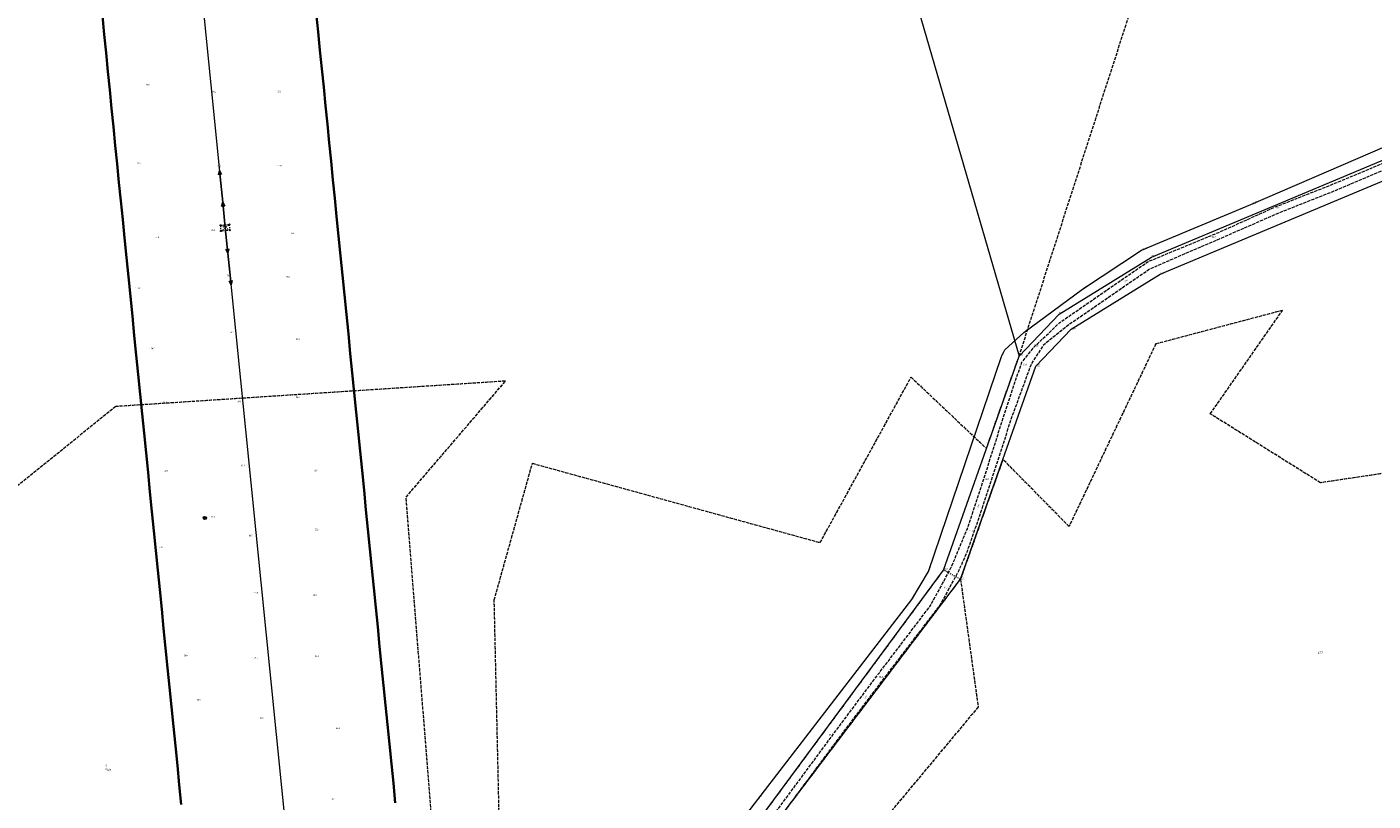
# Model space of a CAD drawing. Header units: metres. Extents: x 6524698 to 6533081, y 5883213 to 5896811.
# Tile 71 of 131: x 6528569 to 6529200, y 5890438 to 5890801. Entities that reach past the tile are written whole.
import ezdxf
from ezdxf.enums import TextEntityAlignment as Align

# ---------------------------------------------------------------- set-up
doc = ezdxf.new("R2010")
doc.units = ezdxf.units.M
for name, pattern in [('mapa zasadnicza$0$1.5_0.5', [2, 1.5, -0.5]), ('mapa zasadnicza$0$219-500', [0]), ('mapa zasadnicza$0$egkk-500', [2, 1.5, -0.5]), ('mapa zasadnicza$0$egug-500', [1, 0.5, -0.5]), ('mapa zasadnicza$0$suep_wn_500', [0]), ('mapa zasadnicza$0$supp_500', [1, 0.5, -0.5])]:
    doc.linetypes.add(name, pattern=pattern)
for name, color, linetype in [('mapa zasadnicza$0$000 Inne (niezydentyfikowane)', 7, 'Continuous'), ('mapa zasadnicza$0$203-punkt graniczny', 7, 'Continuous'), ('mapa zasadnicza$0$203-punkt graniczny-Atr103', 7, 'Continuous'), ('mapa zasadnicza$0$203-punkt graniczny-Atr104', 7, 'Continuous'), ('mapa zasadnicza$0$209-oznaczenie konturu klasyfikacyjnego', 7, 'Continuous'), ('mapa zasadnicza$0$210-oznaczenie konturu użytku gruntowego', 7, 'Continuous'), ('mapa zasadnicza$0$211-numer działki ewidencyjnej', 7, 'Continuous'), ('mapa zasadnicza$0$217-kontur klasyfikacyjny', 7, 'Continuous'), ('mapa zasadnicza$0$218-kontur użytku gruntowego', 7, 'Continuous'), ('mapa zasadnicza$0$219-działka ewidencyjna', 7, 'Continuous'), ('mapa zasadnicza$0$jezdnia', 7, 'Continuous'), ('mapa zasadnicza$0$jezdnia-Atr17', 7, 'Continuous'), ('mapa zasadnicza$0$pikieta naturalna', 7, 'Continuous'), ('mapa zasadnicza$0$pikieta naturalna-Atr2', 7, 'Continuous'), ('mapa zasadnicza$0$przewód elektroenergetyczny wysokiego napięcia', 7, 'Continuous'), ('mapa zasadnicza$0$przewód wodociągowy', 7, 'Continuous'), ('mapa zasadnicza$0$przewód wodociągowy-Atr1', 7, 'Continuous'), ('mapa zasadnicza$0$rzędna', 7, 'Continuous'), ('mapa zasadnicza$0$rzędna-Atr2', 7, 'Continuous'), ('mapa zasadnicza$0$studnia zwykła', 7, 'Continuous'), ('mapa zasadnicza$0$słup przewodów napowietrznych', 7, 'Continuous')]:
    doc.layers.add(name, color=color, linetype=linetype)
doc.styles.add('mapa zasadnicza$0$STANDARD', font='Working1250', dxfattribs={"width": 0.75})

# ---------------------------------------------------------------- blocks, each defined once
blk = doc.blocks.new('mapa zasadnicza$0$203')
at = {"linetype": 'Continuous', "lineweight": 0}
h = blk.add_hatch(color=0, dxfattribs=at)
edge = h.paths.add_edge_path()
edge.add_arc((0, 0), 0.045, 0, 360)
blk = doc.blocks.new('mapa zasadnicza$0$PW01')
at = {"linetype": 'Continuous', "lineweight": 13}
h = blk.add_hatch(color=0, dxfattribs=at)
edge = h.paths.add_edge_path()
edge.add_arc((0, 0), 0.045, 0, 360)
blk = doc.blocks.new('mapa zasadnicza$0$US13')
at = {"color": 0, "linetype": 'Continuous', "lineweight": 13}
for radius in [0.75, 0.25]:
    blk.add_circle((0, 0), radius, dxfattribs=at)
blk = doc.blocks.new('mapa zasadnicza$0$SM05')
at = {"color": 0, "linetype": 'Continuous', "lineweight": 13}
blk.add_circle((0, 0), 0.25, dxfattribs=at)
blk = doc.blocks.new('mapa zasadnicza$0$SUEP3')
at = {"color": 0, "linetype": 'Continuous'}
for p, q in [((0, 0), (12.003, 0)), ((12.003, 0), (10.003, 0.75)), ((10.003, 0.75), (11.003, 0)), ((12.003, 0), (10.003, -0.75)), ((11.003, 0), (10.003, -0.75)), ((12.003, 0), (27.003, 0)), ((27.003, 0), (25.003, 0.75)), ((25.003, 0.75), (26.003, 0)), ((27.003, 0), (25.003, -0.75)), ((26.003, 0), (25.003, -0.75))]:
    blk.add_line(p, q, dxfattribs=at)

msp = doc.modelspace()

# ---------------------------------------------------------------- linework, layer by layer
at = {"layer": 'mapa zasadnicza$0$000 Inne (niezydentyfikowane)', "color": 7, "linetype": 'Continuous', "lineweight": 35, "flags": 128}
for points in [[(6528641.052, 5890436.677), (6528640.135, 5890445.842), (6528639.217, 5890455.007), (6528638.299, 5890464.173), (6528637.382, 5890473.338), (6528636.464, 5890482.503), (6528635.546, 5890491.668), (6528634.629, 5890500.834), (6528633.711, 5890509.999), (6528632.793, 5890519.164), (6528631.876, 5890528.33), (6528630.958, 5890537.495), (6528630.04, 5890546.66), (6528629.123, 5890555.825), (6528628.205, 5890564.991), (6528627.287, 5890574.156), (6528626.37, 5890583.321), (6528625.452, 5890592.486), (6528624.534, 5890601.652), (6528623.617, 5890610.817), (6528622.699, 5890619.982), (6528621.781, 5890629.147), (6528620.864, 5890638.313), (6528619.946, 5890647.478), (6528619.029, 5890656.643), (6528618.111, 5890665.809), (6528617.193, 5890674.974), (6528616.276, 5890684.139), (6528615.358, 5890693.304), (6528614.44, 5890702.47), (6528613.572, 5890711.152), (6528612.704, 5890719.828), (6528611.837, 5890728.505), (6528610.969, 5890737.181), (6528610.101, 5890745.857), (6528609.234, 5890754.534), (6528608.366, 5890763.21), (6528607.499, 5890771.887), (6528606.631, 5890780.563), (6528605.763, 5890789.239), (6528604.896, 5890797.916), (6528604.028, 5890806.592)], [(6528704.399, 5890807.866), (6528705.267, 5890799.19), (6528706.135, 5890790.513), (6528707.002, 5890781.837), (6528707.87, 5890773.16), (6528708.738, 5890764.484), (6528709.605, 5890755.808), (6528710.473, 5890747.131), (6528711.34, 5890738.455), (6528712.208, 5890729.779), (6528713.076, 5890721.102), (6528713.943, 5890712.432), (6528714.86, 5890703.267), (6528715.778, 5890694.102), (6528716.696, 5890684.936), (6528717.613, 5890675.771), (6528718.531, 5890666.606), (6528719.449, 5890657.441), (6528720.366, 5890648.275), (6528721.284, 5890639.11), (6528722.202, 5890629.945), (6528723.119, 5890620.779), (6528724.037, 5890611.614), (6528724.955, 5890602.449), (6528725.872, 5890593.284), (6528726.79, 5890584.118), (6528727.708, 5890574.953), (6528728.625, 5890565.788), (6528729.543, 5890556.623), (6528730.461, 5890547.457), (6528731.378, 5890538.292), (6528732.296, 5890529.127), (6528733.214, 5890519.962), (6528734.131, 5890510.796), (6528735.049, 5890501.631), (6528735.967, 5890492.466), (6528736.884, 5890483.3), (6528737.802, 5890474.135), (6528738.719, 5890464.97), (6528739.637, 5890455.805), (6528740.555, 5890446.639), (6528741.472, 5890437.474)]]:
    msp.add_lwpolyline(points, dxfattribs=at)
at = {"layer": 'mapa zasadnicza$0$217-kontur klasyfikacyjny', "color": 92, "linetype": 'mapa zasadnicza$0$egkk-500', "lineweight": 18, "flags": 128}
for points in [[(6529034.16, 5890647.06), (6529111.23, 5890885.75)], [(6529157.73, 5890668.46), (6529098.26, 5890652.7)], [(6529123.87, 5890619.94), (6529157.73, 5890668.46)], [(6529098.26, 5890652.7), (6529057.57, 5890567.11)], [(6529018.82, 5890603.7), (6529034.16, 5890647.06)], [(6528793.17, 5890635.29), (6528610.31, 5890623.36)], [(6528746.51, 5890580.85), (6528793.17, 5890635.29)], [(6528940.8, 5890559.53), (6528983.48, 5890637.14)], [(6528983.48, 5890637.14), (6529018.82, 5890603.7)], [(6528610.31, 5890623.36), (6528460.96, 5890502.8)], [(6529175.55, 5890587.6), (6529123.87, 5890619.94)], [(6529310.68, 5890607.7), (6529175.55, 5890587.6)], [(6529026.56, 5890598.59), (6529006.66, 5890542.34)], [(6529057.57, 5890567.11), (6529026.56, 5890598.59)], [(6528787.89, 5890532.64), (6528805.8, 5890596.72)], [(6528805.8, 5890596.72), (6528940.8, 5890559.53)], [(6528773.58, 5890241.95), (6528746.51, 5890580.85)], [(6529006.66, 5890542.34), (6529014.95, 5890482.42)], [(6528793.89, 5890269.46), (6528787.89, 5890532.64)], [(6529014.95, 5890482.42), (6528860.84, 5890297.78)]]:
    msp.add_lwpolyline(points, dxfattribs=at)
at = {"layer": 'mapa zasadnicza$0$218-kontur użytku gruntowego', "color": 3, "linetype": 'mapa zasadnicza$0$egug-500', "lineweight": 18, "flags": 128}
for points in [[(6529034.16, 5890647.06), (6529111.23, 5890885.75)], [(6529157.73, 5890668.46), (6529098.26, 5890652.7)], [(6529123.87, 5890619.94), (6529157.73, 5890668.46)], [(6529098.26, 5890652.7), (6529057.57, 5890567.11)], [(6529018.82, 5890603.7), (6529034.16, 5890647.06)], [(6528793.17, 5890635.29), (6528610.31, 5890623.36)], [(6528746.51, 5890580.85), (6528793.17, 5890635.29)], [(6528940.8, 5890559.53), (6528983.48, 5890637.14)], [(6528983.48, 5890637.14), (6529018.82, 5890603.7)], [(6528610.31, 5890623.36), (6528460.96, 5890502.8)], [(6529175.55, 5890587.6), (6529123.87, 5890619.94)], [(6529310.68, 5890607.7), (6529175.55, 5890587.6)], [(6529026.56, 5890598.59), (6529006.66, 5890542.34)], [(6529057.57, 5890567.11), (6529026.56, 5890598.59)], [(6528787.89, 5890532.64), (6528805.8, 5890596.72)], [(6528805.8, 5890596.72), (6528940.8, 5890559.53)], [(6528773.58, 5890241.95), (6528746.51, 5890580.85)], [(6528998.64, 5890546.66), (6528793.89, 5890269.46)], [(6529006.66, 5890542.34), (6528998.64, 5890546.66)], [(6528793.88, 5890261.62), (6529006.66, 5890542.34)], [(6529006.66, 5890542.34), (6529014.95, 5890482.42)], [(6528793.89, 5890269.46), (6528787.89, 5890532.64)], [(6529014.95, 5890482.42), (6528860.84, 5890297.78)]]:
    msp.add_lwpolyline(points, dxfattribs=at)
at = {"layer": 'mapa zasadnicza$0$219-działka ewidencyjna', "color": 7, "linetype": 'mapa zasadnicza$0$219-500', "lineweight": 18, "flags": 128}
for points in [[(6528912.48, 5891065.34), (6529034.16, 5890647.06)], [(6529096.26, 5890693.46), (6529250.71, 5890758.13)], [(6529100.39, 5890685.43), (6529254.19, 5890749.83)], [(6529052.95, 5890666.66), (6529096.26, 5890693.46)], [(6529058.66, 5890659.61), (6529100.39, 5890685.43)], [(6529034.16, 5890647.06), (6529052.95, 5890666.66)], [(6529042, 5890642.23), (6529058.66, 5890659.61)], [(6528998.64, 5890546.66), (6529034.16, 5890647.06)], [(6529006.66, 5890542.34), (6529042, 5890642.23)], [(6528739.56, 5890195.9), (6528998.64, 5890546.66)], [(6528741.89, 5890193.04), (6529006.66, 5890542.34)]]:
    msp.add_lwpolyline(points, dxfattribs=at)
at = {"layer": 'mapa zasadnicza$0$jezdnia', "color": 7, "linetype": 'mapa zasadnicza$0$1.5_0.5', "lineweight": 18, "flags": 128}
msp.add_lwpolyline([(6528719.37, 5890165.4), (6528716.92, 5890167.22), (6528714.05, 5890173.15), (6528708.43, 5890173), (6528707.89, 5890177.02), (6528718.55, 5890177.11), (6528726.93, 5890178.9), (6528739.33, 5890193.28), (6528764.57, 5890228.01), (6528785.97, 5890256.94), (6528803.05, 5890279.03), (6528834.34, 5890319.46), (6528857.95, 5890350.4), (6528886.08, 5890387.53), (6528912.38, 5890422.83), (6528947.28, 5890470.03), (6528968.04, 5890497.74), (6528992.3, 5890529.59), (6528998.26, 5890540.31), (6529002.32, 5890547.98), (6529009.74, 5890565.71), (6529017.78, 5890589.91), (6529028.56, 5890623.94), (6529035.46, 5890644.22), (6529041.22, 5890651.33), (6529053.3, 5890662.83), (6529094.68, 5890691.37), (6529127.9, 5890705.08), (6529154.31, 5890716.98), (6529182.8, 5890728.24), (6529240.26, 5890752.5), (6529280.06, 5890769.02), (6529311.01, 5890783.71), (6529312.32, 5890780.49), (6529281.49, 5890766.3), (6529241.39, 5890749.68), (6529182.76, 5890724.74), (6529155.57, 5890713.94), (6529128.6, 5890702.15), (6529095.62, 5890687.95), (6529056.81, 5890661.2), (6529045.35, 5890651.94), (6529039.89, 5890643.52), (6529030.47, 5890617.8), (6529022.27, 5890592.25), (6529016.11, 5890573.61), (6529009.79, 5890555.43), (6529005.89, 5890546.49), (6528997.06, 5890530.3), (6528972.93, 5890498.81), (6528962.66, 5890485.23), (6528949.66, 5890468.05), (6528914.97, 5890421.32), (6528888.69, 5890385.63), (6528860.69, 5890349.22), (6528837.21, 5890318.02), (6528806.05, 5890277.49), (6528788.57, 5890254.94), (6528767.18, 5890226.89), (6528745.72, 5890195.95), (6528741.18, 5890191.53)], close=True, dxfattribs=at)
at = {"layer": 'mapa zasadnicza$0$przewód elektroenergetyczny wysokiego napięcia', "color": 1, "linetype": 'mapa zasadnicza$0$suep_wn_500', "lineweight": 18, "flags": 128}
for points in [[(6528627.69, 5891045.87), (6528661.7, 5890707.25)], [(6528661.7, 5890707.25), (6528697.67, 5890349.86)]]:
    msp.add_lwpolyline(points, dxfattribs=at)
at = {"layer": 'mapa zasadnicza$0$przewód wodociągowy', "color": 5, "linetype": 'Continuous', "lineweight": 18, "flags": 128}
msp.add_lwpolyline([(6528623.33, 5890082.14), (6528623.61, 5890081.8), (6528624.02, 5890081.37), (6528628.27, 5890076.76), (6528652.28, 5890100.47), (6528716.45, 5890167.09), (6528737.12, 5890191.87), (6528734.4, 5890204.21), (6528736.66, 5890207.35), (6528765.25, 5890244.71), (6528794.11, 5890284.29), (6528823.12, 5890322.78), (6528853.01, 5890360.77), (6528881.75, 5890400.14), (6528911.61, 5890439.05), (6528983.81, 5890532.9), (6528991.67, 5890546.04), (6529025.83, 5890646.85), (6529027.5, 5890650.02), (6529036.45, 5890658.09), (6529063.84, 5890678.46), (6529091.59, 5890696.67), (6529142.88, 5890718.12), (6529234.45, 5890757.63)], dxfattribs=at)
at = {"layer": 'mapa zasadnicza$0$słup przewodów napowietrznych', "color": 7, "linetype": 'mapa zasadnicza$0$supp_500', "lineweight": 18, "flags": 128}
for points in [[(6528663.84, 5890706.06), (6528659.69, 5890705.72), (6528659.55, 5890708.38), (6528663.72, 5890708.77)], [(6528663.84, 5890706.06), (6528659.55, 5890708.38)], [(6528659.69, 5890705.72), (6528663.72, 5890708.77)], [(6528663.84, 5890706.06), (6528663.72, 5890708.77)]]:
    msp.add_lwpolyline(points, dxfattribs=at)

# ---------------------------------------------------------------- block references
at = {"layer": 'mapa zasadnicza$0$203-punkt graniczny', "color": 7, "linetype": 'Continuous', "lineweight": 18}
for p in [(6529096.26, 5890693.46), (6529100.39, 5890685.43), (6529052.95, 5890666.66), (6529058.66, 5890659.61), (6529034.16, 5890647.06), (6529042, 5890642.23), (6528998.64, 5890546.66), (6529006.66, 5890542.34)]:
    msp.add_blockref('mapa zasadnicza$0$203', p, dxfattribs=at)
at = {"layer": 'mapa zasadnicza$0$pikieta naturalna', "color": 7, "linetype": 'Continuous', "lineweight": 13}
for p in [(6528623.28, 5890774.49), (6528654.69, 5890771.2), (6528685.25, 5890771.45), (6528618.98, 5890737.88), (6528657.04, 5890736.22), (6528685.57, 5890736.62), (6529154.31, 5890716.98), (6528659.68, 5890707.53), (6528691.48, 5890704.76), (6528627.9, 5890702.91), (6529122.97, 5890702.78), (6528619.42, 5890679.06), (6528661.74, 5890684.22), (6528689.35, 5890684.46), (6528663.34, 5890658.34), (6528693.8, 5890655.14), (6528625.96, 5890650.75), (6529036.14, 5890644.05), (6528631.55, 5890625.52), (6528666.23, 5890626.1), (6528693.75, 5890627.81), (6528632.04, 5890593.52), (6528668.1, 5890595.77), (6528702.74, 5890593.57), (6529018.49, 5890590.03), (6528653.94, 5890571.11), (6528702.98, 5890565.88), (6529010.6, 5890565.79), (6528671.73, 5890562.97), (6528629.47, 5890557.56), (6528999.15, 5890540.24), (6528674.49, 5890536.27), (6528702.17, 5890534.97), (6528641.39, 5890506.99), (6528674.32, 5890505.77), (6528703.01, 5890506.48), (6528968.63, 5890497.88), (6528647.8, 5890486.05), (6528676.85, 5890477.57), (6528712.98, 5890472.71), (6528947.63, 5890469.73), (6528710.78, 5890439.44)]:
    msp.add_blockref('mapa zasadnicza$0$PW01', p, dxfattribs=at)
at = {"layer": 'mapa zasadnicza$0$przewód elektroenergetyczny wysokiego napięcia', "color": 1, "linetype": 'Continuous', "lineweight": 18}
for rotation in [95.73500000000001, 275.747]:
    msp.add_blockref('mapa zasadnicza$0$SUEP3', (6528661.7, 5890707.25), dxfattribs=dict(at, rotation=rotation))
at = {"layer": 'mapa zasadnicza$0$rzędna', "color": 5, "linetype": 'Continuous', "lineweight": 18}
for p in [(6529142.88, 5890718.12), (6529091.59, 5890696.67), (6529063.84, 5890678.46), (6529036.45, 5890658.09), (6529025.83, 5890646.85), (6528991.67, 5890546.04), (6528983.81, 5890532.9), (6528911.61, 5890439.05)]:
    msp.add_blockref('mapa zasadnicza$0$PW01', p, dxfattribs=at)
at = {"layer": 'mapa zasadnicza$0$studnia zwykła', "color": 5, "linetype": 'Continuous', "lineweight": 18}
msp.add_blockref('mapa zasadnicza$0$US13', (6528652.15, 5890571.08), dxfattribs=at)
at = {"layer": 'mapa zasadnicza$0$słup przewodów napowietrznych', "color": 7, "linetype": 'Continuous', "lineweight": 18}
for p in [(6528659.55, 5890708.38), (6528659.69, 5890705.72), (6528663.72, 5890708.77), (6528663.84, 5890706.06)]:
    msp.add_blockref('mapa zasadnicza$0$SM05', p, dxfattribs=at)

# ---------------------------------------------------------------- texts
at = {"layer": 'mapa zasadnicza$0$203-punkt graniczny-Atr103', "color": 7, "style": 'mapa zasadnicza$0$STANDARD', "width": 0.667}
for s, p in [('5324', (6529096.26, 5890693.46)), ('5323', (6529052.95, 5890666.66)), ('5320', (6529034.16, 5890647.06)), ('5319', (6528998.64, 5890546.66))]:
    msp.add_text(s, height=0.75, dxfattribs=at).set_placement(p, align=Align.BOTTOM_LEFT)
at = {"layer": 'mapa zasadnicza$0$203-punkt graniczny-Atr104', "color": 7, "style": 'mapa zasadnicza$0$STANDARD', "width": 0.667}
for s, p in [('3997', (6529100.39, 5890685.43)), ('3989', (6529058.66, 5890659.61)), ('3986', (6529042, 5890642.23)), ('3970', (6529006.66, 5890542.34))]:
    msp.add_text(s, height=0.75, dxfattribs=at).set_placement(p)
at = {"layer": 'mapa zasadnicza$0$209-oznaczenie konturu klasyfikacyjnego', "color": 3, "linetype": 'Continuous', "lineweight": 18, "style": 'mapa zasadnicza$0$STANDARD', "width": 0.79}
msp.add_text('RIVa', height=1, dxfattribs=at).set_placement((6528605.25, 5890453.49), align=Align.TOP_LEFT)
at = {"layer": 'mapa zasadnicza$0$210-oznaczenie konturu użytku gruntowego', "color": 3, "linetype": 'Continuous', "lineweight": 18, "style": 'mapa zasadnicza$0$STANDARD', "width": 0.79}
msp.add_text('R', height=1, dxfattribs=at).set_placement((6528605.25, 5890454.39))
at = {"layer": 'mapa zasadnicza$0$211-numer działki ewidencyjnej', "color": 7, "linetype": 'Continuous', "lineweight": 18, "style": 'mapa zasadnicza$0$STANDARD', "width": 0.79}
for s, p in [('176', (6529041.13, 5890651.5)), ('177', (6529174.44, 5890507.33))]:
    msp.add_text(s, height=1, dxfattribs=at).set_placement(p)
at = {"layer": 'mapa zasadnicza$0$jezdnia-Atr17', "color": 7, "style": 'mapa zasadnicza$0$STANDARD', "width": 0.667}
for rotation, p in [(34.594, (6529083.98, 5890681.64)), (71.621, (6529015.17, 5890575.97)), (53.16, (6528961.88, 5890486.33))]:
    msp.add_text('j.zw.', height=0.75, rotation=rotation, dxfattribs=at).set_placement(p)
at = {"layer": 'mapa zasadnicza$0$pikieta naturalna-Atr2', "color": 7, "style": 'mapa zasadnicza$0$STANDARD', "width": 0.667}
for s, p in [('86.9', (6528624.43, 5890773.86)), ('85.4', (6528655.72, 5890770.59)), ('85.2', (6528686.18, 5890770.79)), ('86.5', (6528620.24, 5890737.23)), ('85.3', (6528658.03, 5890735.56)), ('85.0', (6528686.37, 5890735.98)), ('85.5', (6528655.11, 5890705.68)), ('84.9', (6528692.28, 5890704.23)), ('85.8', (6528628.96, 5890702.36)), ('83.9', (6529124.63, 5890702.61)), ('85.7', (6528620.64, 5890678.58)), ('84.9', (6528662.42, 5890684.42)), ('84.5', (6528690.29, 5890683.89)), ('84.2', (6528664.25, 5890657.8)), ('83.9', (6528694.99, 5890654.6)), ('84.8', (6528626.9, 5890650.19)), ('86.0', (6529036.09, 5890642.74)), ('84.2', (6528632.62, 5890625.12)), ('83.4', (6528667.39, 5890625.41)), ('83.3', (6528694.88, 5890627.41)), ('83.8', (6528633.14, 5890592.87)), ('83.2', (6528669.2, 5890595.27)), ('83.2', (6528703.66, 5890592.92)), ('86.7', (6529018.45, 5890588.92)), ('83.3', (6528655.11, 5890571.22)), ('83.3', (6528703.73, 5890565.3)), ('87.1', (6529010.74, 5890564.6)), ('83.2', (6528672.84, 5890562.45)), ('82.9', (6528630.53, 5890556.95)), ('83.5', (6528675.4, 5890535.54)), ('83.8', (6528703.03, 5890534.46)), ('87.5', (6528998.9, 5890538.13)), ('84.0', (6528642.26, 5890506.17)), ('84.5', (6528675.35, 5890505.15)), ('84.4', (6528703.82, 5890505.86)), ('88.4', (6528968.55, 5890496.19)), ('84.6', (6528648.52, 5890485.39)), ('84.8', (6528677.99, 5890476.94)), ('84.6', (6528713.78, 5890472.12)), ('89.1', (6528944.98, 5890468.95)), ('84.7', (6528711.64, 5890438.99))]:
    msp.add_text(s, height=0.75, dxfattribs=at).set_placement(p)
msp.add_text('83.6', height=0.75, dxfattribs=at).set_placement((6529154.74, 5890716.66), align=Align.MIDDLE_LEFT)
at = {"layer": 'mapa zasadnicza$0$przewód wodociągowy-Atr1', "color": 5, "style": 'mapa zasadnicza$0$STANDARD', "width": 0.667}
msp.add_text('wo110', height=0.75, rotation=71.281, dxfattribs=at).set_placement((6529004.27, 5890583.23), align=Align.MIDDLE_LEFT)
at = {"layer": 'mapa zasadnicza$0$rzędna-Atr2', "color": 5, "style": 'mapa zasadnicza$0$STANDARD', "width": 0.667}
for s, rotation, p in [('81.77', 23.339, (6529143.82, 5890718.53)), ('82.46', 22.695, (6529092.15, 5890696.9)), ('82.74', 33.273, (6529064.21, 5890678.7)), ('83.50', 36.638, (6529037.11, 5890658.58)), ('83.74', 62.219, (6529026.03, 5890647.22)), ('85.93', 71.281, (6528991.86, 5890546.6)), ('86.27', 59.113, (6528984.04, 5890533.29)), ('86.49', 52.428, (6528911.73, 5890439.2))]:
    msp.add_text(s, height=0.75, rotation=rotation, dxfattribs=at).set_placement(p, align=Align.MIDDLE_LEFT)

doc.saveas('drawing.dxf')
